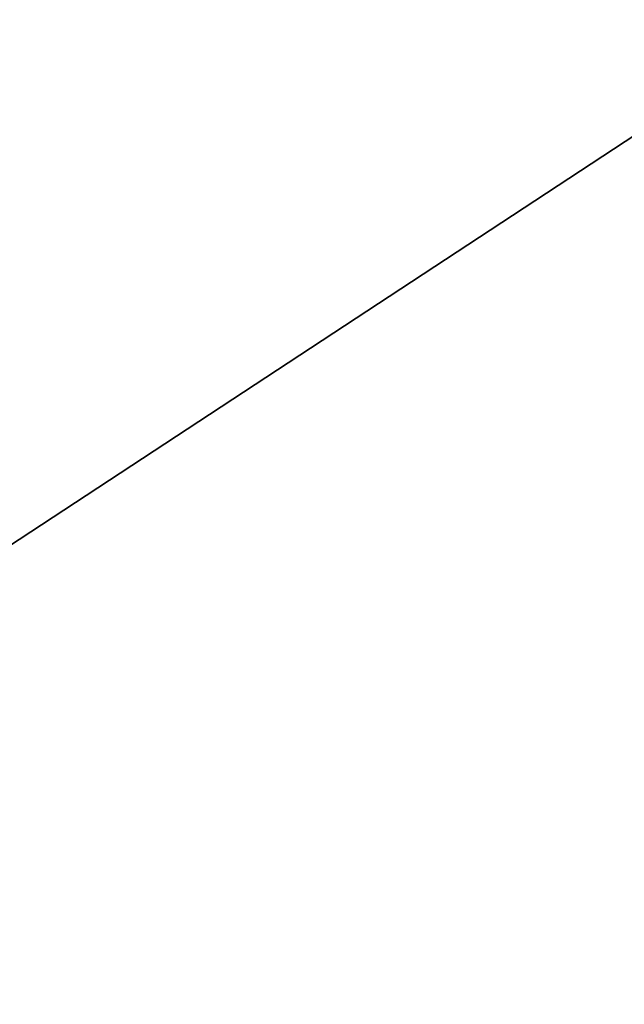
# Model space of a CAD drawing. Header units: millimetres. Extents: x 0 to 2100, y 0 to 1485.
# Tile 207 of 247: x 1758.08 to 1758.722, y 876.938 to 877.985. Entities that reach past the tile are written whole.
import ezdxf

# ---------------------------------------------------------------- set-up
doc = ezdxf.new("R2010")
doc.units = ezdxf.units.MM
doc.header["$LTSCALE"] = 5
doc.layers.add('Sichtbar schmal (ISO)', color=7, linetype='Continuous', lineweight=35)

msp = doc.modelspace()

# ---------------------------------------------------------------- linework, layer by layer
at = {"layer": 'Sichtbar schmal (ISO)'}
msp.add_line((1757.3271, 876.9384), (1758.9198, 877.9848), dxfattribs=at)
msp.add_open_spline([(1760.5783, 964.6513), (1760.5781, 964.5203), (1760.5765, 964.2595), (1760.57, 963.8739), (1760.5594, 963.4902), (1760.5441, 963.1085), (1760.5235, 962.7306), (1760.4969, 962.3548), (1760.4658, 961.9807), (1760.4289, 961.606), (1760.384, 961.2246), (1760.3286, 960.8263), (1760.259, 960.3989), (1760.1704, 959.927), (1760.0583, 959.4017), (1759.9211, 958.8261), (1759.7586, 958.204), (1759.57, 957.5333), (1759.3543, 956.8097), (1759.1101, 956.0295), (1758.8352, 955.1846), (1758.5258, 954.2636), (1758.1791, 953.2578), (1757.794, 952.1618), (1757.3694, 950.9737), (1756.9036, 949.6891), (1756.3944, 948.3019), (1755.8329, 946.7878), (1755.215, 945.1356), (1754.5382, 943.3384), (1753.7801, 941.3359), (1752.9125, 939.0557), (1751.9192, 936.4569), (1750.8004, 933.542), (1749.6307, 930.5056), (1748.52, 927.6311), (1747.5211, 925.0517), (1746.6282, 922.7498), (1745.8243, 920.68), (1745.0963, 918.807), (1744.4343, 917.1052), (1743.8317, 915.557), (1743.2842, 914.1505), (1742.7867, 912.8722), (1742.3334, 911.7062), (1741.9196, 910.6393), (1741.5417, 909.6615), (1741.1963, 908.7637), (1740.8807, 907.9375), (1740.5924, 907.1761), (1740.3293, 906.4734), (1740.0895, 905.8235), (1739.8713, 905.2214), (1739.6732, 904.662), (1739.4941, 904.1414), (1739.3337, 903.6585), (1739.1919, 903.2137), (1739.0675, 902.8024), (1738.9569, 902.4138), (1738.857, 902.036), (1738.7664, 901.6602), (1738.6844, 901.2781), (1738.6106, 900.8794), (1738.5453, 900.4505), (1738.4911, 899.9748), (1738.4551, 899.4339), (1738.4511, 898.8128), (1738.5019, 898.1224), (1738.6238, 897.4149), (1738.8043, 896.7603), (1739.0172, 896.1909), (1739.243, 895.7018), (1739.4708, 895.2792), (1739.7004, 894.9011), (1739.9386, 894.5458), (1740.1913, 894.2019), (1740.4566, 893.8664), (1740.7298, 893.5402), (1741.0093, 893.2207), (1741.2971, 892.9029), (1741.5964, 892.5806), (1741.9114, 892.2471), (1742.2463, 891.8964), (1742.6063, 891.5232), (1742.9988, 891.1199), (1743.4309, 890.6797), (1743.906, 890.1992), (1744.4243, 889.6785), (1744.9877, 889.1151), (1745.6009, 888.5041), (1746.2668, 887.8427), (1746.9876, 887.1285), (1747.767, 886.3577), (1748.6112, 885.5242), (1749.5277, 884.6201), (1750.5182, 883.6439), (1751.6025, 882.5758), (1752.7805, 881.4158), (1753.9837, 880.2312), (1755.1234, 879.1088), (1756.1886, 878.0598), (1756.9451, 877.3147), (1757.3271, 876.9384)], degree=3, dxfattribs=at)

doc.saveas('drawing.dxf')
